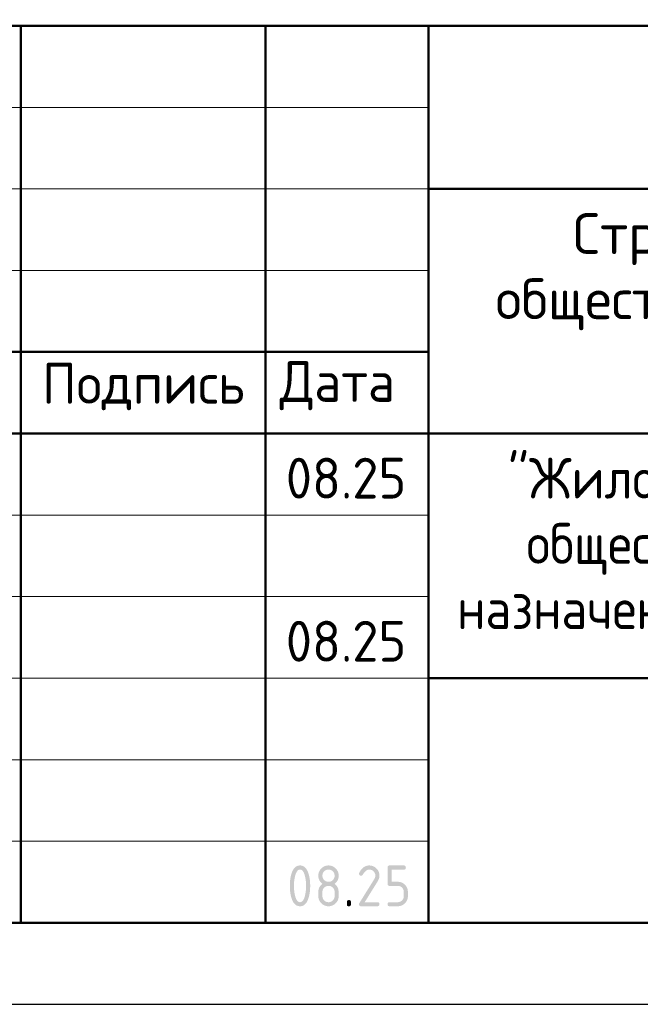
# Model space of a CAD drawing. Header units: millimetres. Extents: x 0 to 59400, y 0 to 42000.
# Tile 7 of 22: x 44392 to 48201, y 0 to 6038. Entities that reach past the tile are written whole.
import ezdxf

# ---------------------------------------------------------------- set-up
doc = ezdxf.new("R2010")
doc.units = ezdxf.units.MM
doc.layers.add('Standard', color=7, linetype='Continuous', lineweight=25)
doc.styles.add('ISOCPEUR', font='txt')

msp = doc.modelspace()

# ---------------------------------------------------------------- hatches: boundary and pattern name
at = {"layer": 'Standard', "linetype": 'Continuous', "lineweight": 25, "transparency": 33554687}
h = msp.add_hatch(color=7, dxfattribs=at)
h.paths.add_polyline_path([(46149.8, 726.3), (46149.8, 734), (46149.4, 741.6), (46149, 749.1), (46148.2, 756.4), (46147.4, 763.7), (46146.1, 770.8), (46144.9, 777.9), (46143.2, 784.8), (46142, 790), (46140.6, 794.5), (46139.1, 799), (46137.6, 802.9), (46136, 806.8), (46134.2, 810), (46132.5, 813.3), (46130.5, 815.9), (46128.6, 818.5), (46126.5, 820.4), (46124.4, 822.4), (46122.2, 823.7), (46119.9, 824.9), (46117.5, 825.6), (46115.1, 826.2), (46112.5, 826.2), (46109.9, 826.2), (46107.5, 825.6), (46105.1, 824.9), (46102.9, 823.6), (46100.6, 822.3), (46098.6, 820.4), (46096.5, 818.4), (46094.6, 815.8), (46092.7, 813.2), (46090.9, 810), (46089.2, 806.7), (46087.6, 802.8), (46086, 798.9), (46084.6, 794.4), (46083.2, 789.8), (46081.9, 784.6), (46080.2, 777.6), (46079, 770.4), (46077.7, 763.3), (46076.8, 756), (46076, 748.7), (46075.6, 741.3), (46075.2, 733.9), (46075.2, 726.3), (46075.2, 718.6), (46075.6, 711.1), (46076, 703.5), (46076.8, 696.2), (46077.6, 688.9), (46078.9, 681.8), (46080.1, 674.7), (46081.8, 667.8), (46083, 662.6), (46084.4, 658.1), (46085.8, 653.5), (46087.4, 649.7), (46089, 645.8), (46090.8, 642.5), (46092.5, 639.3), (46094.4, 636.7), (46096.4, 634.1), (46098.4, 632.2), (46100.5, 630.2), (46102.8, 628.9), (46105, 627.6), (46107.5, 627), (46109.9, 626.3), (46112.5, 626.3), (46115.1, 626.3), (46117.5, 627), (46119.9, 627.6), (46122.2, 628.9), (46124.4, 630.2), (46126.5, 632.2), (46128.6, 634.1), (46130.5, 636.7), (46132.5, 639.3), (46134.2, 642.5), (46136, 645.8), (46137.6, 649.7), (46139.1, 653.5), (46140.6, 658.1), (46142, 662.6), (46143.2, 667.8), (46144.9, 674.7), (46146.1, 681.8), (46147.4, 688.9), (46148.2, 696.2), (46149, 703.5), (46149.4, 711.1), (46149.8, 718.6)])
h.paths.add_polyline_path([(46174.9, 726.3), (46174.9, 720.7), (46174.7, 715.3), (46174.5, 709.9), (46174.2, 704.7), (46173.8, 699.5), (46173.3, 694.5), (46172.8, 689.4), (46172.1, 684.6), (46171.4, 679.8), (46170.6, 675.1), (46169.7, 670.5), (46168.7, 666.1), (46167.7, 661.6), (46166.5, 657.3), (46165.3, 653.1), (46163.9, 649), (46161.9, 643), (46159.6, 637.8), (46157.3, 632.6), (46154.7, 628.1), (46152.1, 623.7), (46149.1, 619.9), (46146.2, 616.2), (46143, 613.2), (46139.8, 610.2), (46136.3, 608), (46132.8, 605.8), (46129, 604.3), (46125.1, 602.8), (46121, 602), (46116.9, 601.3), (46112.5, 601.3), (46108.1, 601.3), (46104, 602), (46099.8, 602.8), (46096, 604.3), (46092.2, 605.7), (46088.7, 608), (46085.2, 610.2), (46082, 613.2), (46078.7, 616.1), (46075.8, 619.9), (46072.9, 623.6), (46070.3, 628), (46067.7, 632.5), (46065.4, 637.7), (46063.1, 642.9), (46061.1, 648.8), (46059.7, 652.9), (46058.5, 657.2), (46057.3, 661.4), (46056.3, 665.9), (46055.2, 670.3), (46054.4, 675), (46053.5, 679.6), (46052.8, 684.5), (46052.2, 689.3), (46051.6, 694.4), (46051.1, 699.4), (46050.8, 704.6), (46050.4, 709.8), (46050.3, 715.3), (46050.1, 720.7), (46050.1, 726.3), (46050.1, 731.9), (46050.3, 737.3), (46050.4, 742.7), (46050.8, 748), (46051.1, 753.2), (46051.6, 758.2), (46052.2, 763.3), (46052.8, 768.1), (46053.5, 772.9), (46054.4, 777.6), (46055.2, 782.2), (46056.3, 786.7), (46057.3, 791.1), (46058.5, 795.4), (46059.7, 799.7), (46061.1, 803.7), (46063.1, 809.7), (46065.4, 814.9), (46067.7, 820.1), (46070.3, 824.5), (46072.9, 829), (46075.8, 832.7), (46078.7, 836.4), (46082, 839.4), (46085.2, 842.4), (46088.7, 844.6), (46092.2, 846.8), (46096, 848.3), (46099.8, 849.8), (46104, 850.5), (46108.1, 851.3), (46112.5, 851.3), (46116.9, 851.3), (46121, 850.5), (46125.1, 849.8), (46129, 848.3), (46132.8, 846.8), (46136.3, 844.6), (46139.8, 842.3), (46143, 839.4), (46146.2, 836.4), (46149.1, 832.6), (46152.1, 828.9), (46154.7, 824.4), (46157.3, 820), (46159.6, 814.7), (46161.9, 809.5), (46163.9, 803.6), (46165.3, 799.5), (46166.5, 795.2), (46167.7, 791), (46168.7, 786.5), (46169.7, 782.1), (46170.6, 777.4), (46171.4, 772.8), (46172.1, 768), (46172.8, 763.1), (46173.3, 758.1), (46173.8, 753.1), (46174.2, 747.9), (46174.5, 742.7), (46174.7, 737.3), (46174.9, 731.9)], flags=16)
h = msp.add_hatch(color=7, dxfattribs=at)
h.paths.add_polyline_path([(46287.3, 626.3), (46291.3, 626.3), (46294.9, 627), (46298.5, 627.7), (46301.8, 629.1), (46305.1, 630.4), (46308.1, 632.5), (46311.1, 634.5), (46313.8, 637.2), (46316.6, 639.9), (46318.6, 643), (46320.6, 646), (46322, 649.3), (46323.3, 652.6), (46324, 656.3), (46324.7, 659.9), (46324.7, 663.8), (46324.7, 688.8), (46324.7, 692.7), (46324, 696.3), (46323.3, 699.9), (46321.9, 703.2), (46320.6, 706.5), (46318.5, 709.5), (46316.5, 712.6), (46313.8, 715.3), (46311, 718.1), (46308, 720.1), (46305, 722.2), (46301.7, 723.6), (46298.4, 724.9), (46294.8, 725.6), (46291.2, 726.3), (46287.3, 726.3), (46283.4, 726.3), (46279.8, 725.6), (46276.2, 724.9), (46272.9, 723.6), (46269.6, 722.2), (46266.6, 720.2), (46263.6, 718.1), (46260.9, 715.4), (46258.1, 712.7), (46256.1, 709.7), (46254.1, 706.6), (46252.7, 703.3), (46251.4, 700), (46250.7, 696.4), (46250, 692.7), (46250, 688.8), (46250, 663.8), (46250, 659.9), (46250.7, 656.3), (46251.4, 652.6), (46252.7, 649.3), (46254.1, 646), (46256.1, 643), (46258.1, 639.9), (46260.9, 637.2), (46263.6, 634.5), (46266.6, 632.5), (46269.6, 630.4), (46272.9, 629.1), (46276.2, 627.7), (46279.8, 627), (46283.4, 626.3)])
h.paths.add_polyline_path([(46287.3, 601.3), (46284.1, 601.3), (46281, 601.6), (46277.9, 601.9), (46274.9, 602.4), (46271.9, 603), (46269, 603.9), (46266.1, 604.7), (46263.4, 605.9), (46260.6, 607), (46258, 608.4), (46255.3, 609.9), (46252.8, 611.6), (46250.3, 613.3), (46247.9, 615.3), (46245.5, 617.3), (46243.2, 619.6), (46240.9, 621.9), (46238.9, 624.2), (46236.9, 626.7), (46235.2, 629.2), (46233.5, 631.7), (46232.1, 634.3), (46230.7, 637), (46229.5, 639.8), (46228.4, 642.5), (46227.5, 645.4), (46226.7, 648.3), (46226.1, 651.3), (46225.5, 654.3), (46225.3, 657.4), (46225, 660.5), (46225, 663.8), (46225, 688.8), (46225, 692.7), (46225.4, 696.4), (46225.8, 700.1), (46226.5, 703.6), (46227.3, 707.1), (46228.5, 710.4), (46229.7, 713.7), (46231.2, 716.8), (46232.8, 719.9), (46234.7, 722.9), (46236.7, 725.8), (46239.1, 728.6), (46241.4, 731.3), (46244.1, 733.9), (46246.9, 736.4), (46250, 738.8), (46246.9, 741.2), (46244.1, 743.7), (46241.4, 746.3), (46239.1, 749), (46236.7, 751.8), (46234.7, 754.7), (46232.8, 757.6), (46231.2, 760.8), (46229.7, 763.9), (46228.5, 767.2), (46227.3, 770.5), (46226.5, 774), (46225.8, 777.5), (46225.4, 781.2), (46225, 784.9), (46225, 788.8), (46225, 792), (46225.3, 795.1), (46225.5, 798.3), (46226.1, 801.3), (46226.7, 804.3), (46227.5, 807.2), (46228.4, 810.1), (46229.5, 812.8), (46230.7, 815.6), (46232.1, 818.2), (46233.5, 820.9), (46235.2, 823.4), (46236.9, 825.9), (46238.9, 828.3), (46240.9, 830.7), (46243.2, 833), (46245.5, 835.3), (46247.9, 837.3), (46250.3, 839.3), (46252.8, 841), (46255.3, 842.7), (46258, 844.1), (46260.6, 845.6), (46263.4, 846.7), (46266.1, 847.9), (46269, 848.7), (46271.9, 849.6), (46274.9, 850.1), (46277.9, 850.7), (46281, 851), (46284.1, 851.3), (46287.3, 851.3), (46290.6, 851.3), (46293.7, 851), (46296.8, 850.7), (46299.8, 850.1), (46302.8, 849.6), (46305.7, 848.7), (46308.6, 847.9), (46311.3, 846.7), (46314.1, 845.6), (46316.7, 844.1), (46319.4, 842.7), (46321.9, 841), (46324.4, 839.3), (46326.8, 837.3), (46329.2, 835.3), (46331.5, 833), (46333.8, 830.7), (46335.8, 828.3), (46337.8, 825.9), (46339.5, 823.4), (46341.2, 820.9), (46342.6, 818.2), (46344, 815.6), (46345.2, 812.8), (46346.3, 810.1), (46347.2, 807.2), (46348, 804.3), (46348.6, 801.3), (46349.2, 798.3), (46349.5, 795.1), (46349.7, 792), (46349.7, 788.8), (46349.7, 784.9), (46349.3, 781.2), (46349, 777.5), (46348.2, 774), (46347.4, 770.5), (46346.2, 767.2), (46345, 763.9), (46343.5, 760.8), (46341.9, 757.6), (46339.9, 754.7), (46338, 751.8), (46335.6, 749), (46333.3, 746.3), (46330.6, 743.7), (46327.8, 741.2), (46324.7, 738.8), (46329.2, 735.4), (46332.9, 731.6), (46336.5, 727.8), (46339.4, 723.6), (46342.2, 719.4), (46344.2, 714.8), (46346.2, 710.2), (46347.4, 705.3), (46347.7, 704), (46348, 702.4), (46348.2, 700.8), (46348.4, 698.9), (46348.7, 697), (46348.8, 694.7), (46349, 692.5), (46349.2, 689.9), (46349.3, 687.3), (46349.4, 684.4), (46349.5, 681.4), (46349.6, 678.2), (46349.7, 674.9), (46349.7, 671.3), (46349.7, 667.7), (46349.7, 663.8), (46349.7, 660.5), (46349.5, 657.4), (46349.2, 654.3), (46348.6, 651.3), (46348, 648.3), (46347.2, 645.4), (46346.3, 642.5), (46345.2, 639.8), (46344, 637), (46342.6, 634.3), (46341.2, 631.7), (46339.5, 629.2), (46337.8, 626.7), (46335.8, 624.2), (46333.8, 621.9), (46331.5, 619.6), (46329.2, 617.3), (46326.8, 615.3), (46324.4, 613.3), (46321.9, 611.6), (46319.4, 609.9), (46316.7, 608.4), (46314.1, 607), (46311.3, 605.9), (46308.6, 604.7), (46305.7, 603.9), (46302.8, 603), (46299.8, 602.4), (46296.8, 601.9), (46293.7, 601.6), (46290.6, 601.3)], flags=16)
h.paths.add_polyline_path([(46287.3, 751.2), (46291.3, 751.2), (46294.9, 751.9), (46298.5, 752.6), (46301.8, 754), (46305.1, 755.3), (46308.1, 757.4), (46311.1, 759.4), (46313.8, 762.1), (46316.6, 764.8), (46318.6, 767.9), (46320.6, 770.9), (46322, 774.2), (46323.3, 777.5), (46324, 781.2), (46324.7, 784.8), (46324.7, 788.7), (46324.7, 792.6), (46324, 796.2), (46323.3, 799.8), (46321.9, 803.1), (46320.6, 806.4), (46318.5, 809.5), (46316.5, 812.5), (46313.8, 815.2), (46311, 818), (46308, 820), (46305, 822.1), (46301.7, 823.5), (46298.4, 824.8), (46294.8, 825.5), (46291.2, 826.2), (46287.3, 826.2), (46283.4, 826.2), (46279.8, 825.5), (46276.2, 824.9), (46272.9, 823.5), (46269.6, 822.1), (46266.6, 820.1), (46263.6, 818), (46260.9, 815.3), (46258.1, 812.6), (46256.1, 809.6), (46254.1, 806.6), (46252.7, 803.2), (46251.4, 799.9), (46250.7, 796.3), (46250, 792.7), (46250, 788.7), (46250, 784.8), (46250.7, 781.2), (46251.4, 777.5), (46252.7, 774.2), (46254.1, 770.9), (46256.1, 767.9), (46258.1, 764.8), (46260.9, 762.1), (46263.6, 759.4), (46266.6, 757.4), (46269.6, 755.3), (46272.9, 754), (46276.2, 752.6), (46279.8, 751.9), (46283.4, 751.2)])
for points in [[(46537.2, 851.3), (46540.4, 851.3), (46543.5, 851), (46546.6, 850.7), (46549.7, 850.1), (46552.7, 849.6), (46555.5, 848.7), (46558.4, 847.9), (46561.2, 846.7), (46563.9, 845.6), (46566.6, 844.2), (46569.2, 842.7), (46571.8, 841), (46574.3, 839.3), (46576.7, 837.3), (46579.1, 835.3), (46581.4, 833), (46583.7, 830.7), (46585.7, 828.3), (46587.6, 825.9), (46589.4, 823.4), (46591.1, 820.9), (46592.5, 818.2), (46593.9, 815.6), (46595.1, 812.8), (46596.2, 810.1), (46597.1, 807.2), (46597.9, 804.3), (46598.5, 801.3), (46599.1, 798.3), (46599.4, 795.2), (46599.6, 792), (46599.6, 788.8), (46599.6, 784.4), (46598.9, 779.9), (46598.2, 775.4), (46596.8, 770.9), (46595.4, 766.4), (46593.2, 761.9), (46591.1, 757.4), (46588.3, 752.8), (46509.5, 626.3), (46587.1, 626.3), (46588.7, 626.3), (46590.1, 626.1), (46591.4, 625.9), (46592.6, 625.6), (46593.8, 625.2), (46594.8, 624.6), (46595.7, 624), (46596.5, 623.2), (46597.3, 622.4), (46597.9, 621.4), (46598.5, 620.5), (46598.9, 619.3), (46599.2, 618.1), (46599.4, 616.7), (46599.6, 615.4), (46599.6, 613.8), (46599.6, 612.2), (46599.4, 610.9), (46599.2, 609.5), (46598.9, 608.3), (46598.5, 607.2), (46597.9, 606.2), (46597.3, 605.2), (46596.5, 604.4), (46595.7, 603.6), (46594.8, 603), (46593.8, 602.5), (46592.6, 602.1), (46591.4, 601.7), (46590.1, 601.5), (46588.7, 601.3), (46587.1, 601.3), (46487.2, 601.3), (46485.6, 601.3), (46484.2, 601.5), (46482.9, 601.7), (46481.7, 602.1), (46480.5, 602.5), (46479.6, 603), (46478.6, 603.6), (46477.8, 604.4), (46477, 605.2), (46476.4, 606.2), (46475.9, 607.1), (46475.5, 608.3), (46475.1, 609.5), (46474.9, 610.9), (46474.7, 612.2), (46474.7, 613.8), (46474.7, 615.7), (46475.2, 617.5), (46475.7, 619.3), (46476.8, 621), (46568.4, 768.1), (46570, 770.6), (46571.1, 773.2), (46572.3, 775.7), (46573.1, 778.3), (46573.9, 780.9), (46574.3, 783.5), (46574.6, 786.1), (46574.6, 788.7), (46574.6, 792.6), (46574, 796.2), (46573.3, 799.8), (46571.9, 803.1), (46570.5, 806.4), (46568.5, 809.5), (46566.4, 812.5), (46563.7, 815.3), (46560.9, 818), (46557.9, 820.1), (46554.9, 822.1), (46551.5, 823.5), (46548.2, 824.9), (46544.6, 825.6), (46541, 826.2), (46537.2, 826.2), (46534.5, 826.2), (46531.9, 825.8), (46529.3, 825.3), (46526.8, 824.3), (46524.2, 823.3), (46521.7, 821.8), (46519.2, 820.3), (46516.8, 818.4), (46514.3, 816.4), (46511.9, 814), (46509.5, 811.5), (46507.2, 808.6), (46504.8, 805.6), (46502.5, 802.2), (46500.2, 798.7), (46498, 794.8), (46497.1, 793.3), (46496, 792.2), (46494.9, 791), (46493.6, 790.3), (46492.2, 789.5), (46490.6, 789.1), (46489, 788.8), (46487.2, 788.8), (46485.6, 788.8), (46484.2, 789), (46482.9, 789.1), (46481.7, 789.5), (46480.5, 789.9), (46479.6, 790.5), (46478.6, 791.1), (46477.8, 791.9), (46477, 792.7), (46476.4, 793.6), (46475.9, 794.6), (46475.5, 795.8), (46475.1, 797), (46474.9, 798.3), (46474.7, 799.7), (46474.7, 801.2), (46474.7, 802.7), (46475, 803.9), (46475.3, 805.2), (46475.8, 806.4), (46478.7, 812), (46481.9, 816.9), (46485, 821.8), (46488.4, 826), (46491.8, 830.2), (46495.4, 833.7), (46499, 837.2), (46502.8, 840.1), (46506.6, 842.9), (46510.7, 845), (46514.8, 847.1), (46519.1, 848.5), (46523.4, 849.9), (46527.9, 850.6), (46532.4, 851.3)], [(46649.6, 738.8), (46649.6, 838.8), (46649.6, 840.4), (46649.8, 841.7), (46650, 843.1), (46650.4, 844.3), (46650.8, 845.4), (46651.3, 846.4), (46651.9, 847.4), (46652.7, 848.2), (46653.5, 848.9), (46654.5, 849.5), (46655.4, 850.1), (46656.6, 850.5), (46657.8, 850.9), (46659.1, 851.1), (46660.5, 851.3), (46662.1, 851.3), (46749.3, 851.3), (46750.9, 851.3), (46752.2, 851.1), (46753.6, 850.9), (46754.8, 850.5), (46756, 850.1), (46756.9, 849.5), (46757.9, 848.9), (46758.7, 848.2), (46759.5, 847.4), (46760.1, 846.4), (46760.6, 845.4), (46761, 844.2), (46761.4, 843.1), (46761.6, 841.7), (46761.8, 840.3), (46761.8, 838.8), (46761.8, 837.2), (46761.6, 835.8), (46761.4, 834.5), (46761, 833.3), (46760.6, 832.1), (46760.1, 831.1), (46759.5, 830.2), (46758.7, 829.4), (46757.9, 828.6), (46756.9, 828), (46756, 827.4), (46754.8, 827), (46753.6, 826.6), (46752.2, 826.4), (46750.9, 826.2), (46749.3, 826.2), (46674.6, 826.2), (46674.6, 751.3), (46712, 751.3), (46715.3, 751.3), (46718.4, 751), (46721.5, 750.8), (46724.5, 750.2), (46727.5, 749.6), (46730.4, 748.8), (46733.2, 747.9), (46736, 746.7), (46738.8, 745.6), (46741.4, 744.2), (46744, 742.7), (46746.5, 741), (46749.1, 739.3), (46751.5, 737.3), (46753.9, 735.3), (46756.1, 733), (46758.4, 730.7), (46760.4, 728.2), (46762.4, 725.8), (46764.1, 723.3), (46765.8, 720.8), (46767.2, 718.1), (46768.7, 715.5), (46769.8, 712.7), (46770.9, 710), (46771.8, 707.1), (46772.7, 704.2), (46773.2, 701.2), (46773.8, 698.2), (46774.1, 695.1), (46774.4, 692), (46774.4, 688.8), (46774.4, 663.8), (46774.4, 660.6), (46774.1, 657.4), (46773.8, 654.3), (46773.2, 651.3), (46772.6, 648.3), (46771.8, 645.4), (46770.9, 642.5), (46769.8, 639.8), (46768.6, 637), (46767.2, 634.4), (46765.8, 631.7), (46764.1, 629.2), (46762.3, 626.7), (46760.3, 624.3), (46758.3, 621.9), (46756, 619.6), (46753.7, 617.3), (46751.3, 615.3), (46748.9, 613.3), (46746.4, 611.6), (46743.9, 609.9), (46741.2, 608.4), (46738.6, 607), (46735.8, 605.9), (46733.1, 604.7), (46730.2, 603.9), (46727.4, 603), (46724.4, 602.4), (46721.4, 601.9), (46718.3, 601.6), (46715.2, 601.3), (46712, 601.3), (46662.1, 601.3), (46660.5, 601.3), (46659.1, 601.5), (46657.8, 601.7), (46656.6, 602.1), (46655.4, 602.5), (46654.5, 603), (46653.5, 603.6), (46652.7, 604.4), (46651.9, 605.2), (46651.3, 606.2), (46650.8, 607.2), (46650.4, 608.3), (46650, 609.5), (46649.8, 610.9), (46649.6, 612.2), (46649.6, 613.8), (46649.6, 615.4), (46649.8, 616.7), (46650, 618.1), (46650.4, 619.3), (46650.8, 620.5), (46651.3, 621.4), (46651.9, 622.4), (46652.7, 623.2), (46653.5, 624), (46654.5, 624.6), (46655.4, 625.2), (46656.6, 625.6), (46657.8, 625.9), (46659.1, 626.1), (46660.5, 626.3), (46662.1, 626.3), (46711.9, 626.3), (46715.8, 626.3), (46719.5, 627), (46723.1, 627.7), (46726.4, 629.1), (46729.7, 630.4), (46732.7, 632.5), (46735.7, 634.5), (46738.5, 637.2), (46741.2, 639.9), (46743.2, 643), (46745.2, 646), (46746.6, 649.3), (46748, 652.6), (46748.6, 656.3), (46749.3, 659.9), (46749.3, 663.8), (46749.3, 688.8), (46749.3, 692.7), (46748.6, 696.3), (46747.9, 699.9), (46746.6, 703.2), (46745.2, 706.5), (46743.2, 709.5), (46741.1, 712.6), (46738.4, 715.3), (46735.6, 718), (46732.6, 720.1), (46729.6, 722.2), (46726.3, 723.5), (46723, 724.9), (46719.4, 725.6), (46715.8, 726.3), (46711.9, 726.3), (46662.1, 726.3), (46660.5, 726.3), (46659.1, 726.5), (46657.8, 726.7), (46656.6, 727.1), (46655.4, 727.5), (46654.5, 728), (46653.5, 728.6), (46652.7, 729.4), (46651.9, 730.2), (46651.3, 731.2), (46650.8, 732.1), (46650.4, 733.3), (46650, 734.5), (46649.8, 735.9), (46649.6, 737.2)], [(46399.8, 626.3), (46399.8, 627.9), (46400, 629.3), (46400.2, 630.6), (46400.6, 631.8), (46401, 633), (46401.6, 634), (46402.2, 634.9), (46403, 635.7), (46403.7, 636.5), (46404.7, 637.1), (46405.7, 637.7), (46406.9, 638.1), (46408, 638.5), (46409.4, 638.7), (46410.8, 638.9), (46412.3, 638.9), (46413.9, 638.9), (46415.3, 638.7), (46416.7, 638.5), (46417.8, 638.1), (46419, 637.7), (46420, 637.1), (46421, 636.5), (46421.7, 635.7), (46422.5, 634.9), (46423.1, 634), (46423.7, 633), (46424.1, 631.8), (46424.5, 630.6), (46424.7, 629.3), (46424.9, 627.9), (46424.9, 626.3), (46424.9, 613.8), (46424.9, 612.2), (46424.7, 610.9), (46424.5, 609.5), (46424.1, 608.3), (46423.7, 607.2), (46423.1, 606.2), (46422.5, 605.2), (46421.7, 604.4), (46421, 603.6), (46420, 603), (46419, 602.5), (46417.8, 602.1), (46416.7, 601.7), (46415.3, 601.5), (46413.9, 601.3), (46412.3, 601.3), (46410.8, 601.3), (46409.4, 601.5), (46408, 601.7), (46406.9, 602.1), (46405.7, 602.5), (46404.7, 603), (46403.7, 603.6), (46403, 604.4), (46402.2, 605.2), (46401.6, 606.2), (46401, 607.2), (46400.6, 608.3), (46400.2, 609.5), (46400, 610.9), (46399.8, 612.2), (46399.8, 613.8)]]:
    msp.add_hatch(color=7, dxfattribs=at).paths.add_polyline_path(points, flags=16)

# ---------------------------------------------------------------- linework, layer by layer
at = {"layer": 'Standard', "color": 7, "linetype": 'Continuous', "lineweight": 50, "transparency": 33554687}
for p, q in [((40400, 6000), (58900, 6000)), ((44400, 500), (44400, 6000)), ((45900, 500), (45900, 6000)), ((46900, 500), (46900, 6000)), ((46900, 5000), (58900, 5000)), ((40400, 4000), (46900, 4000)), ((40400, 4000), (46900, 4000)), ((40400, 3500), (46900, 3500)), ((40400, 3500), (46900, 3500)), ((46900, 3500), (58900, 3500)), ((46900, 2000), (58900, 2000))]:
    msp.add_line(p, q, dxfattribs=at)
at = {"layer": 'Standard', "color": 7, "linetype": 'Continuous', "lineweight": 13, "transparency": 33554687}
for p, q in [((40400, 5500), (46900, 5500)), ((40400, 5000), (46900, 5000)), ((40400, 4500), (46900, 4500)), ((40400, 3000), (46900, 3000)), ((40400, 2500), (46900, 2500)), ((40400, 2500), (46900, 2500)), ((40400, 2000), (46900, 2000)), ((40400, 2000), (46900, 2000)), ((40400, 1500), (46900, 1500)), ((40400, 1000), (46900, 1000))]:
    msp.add_line(p, q, dxfattribs=at)
at = {"layer": 'Standard', "color": 7, "linetype": 'Continuous', "lineweight": 25, "transparency": 33554687}
msp.add_line((40400, 500), (58900, 500), dxfattribs=at)
msp.add_line((40400, 500), (58900, 500), dxfattribs=at)
msp.add_line((40400, 500), (58900, 500), dxfattribs=at)
msp.add_lwpolyline([(0, 0), (59400, 0), (59400, 42000), (0, 42000), (0, 0)], close=True, dxfattribs=at)
at = {"layer": 'Standard', "color": 7, "linetype": 'Continuous', "lineweight": 50, "transparency": 33554687}
msp.add_lwpolyline([(2000, 41500), (58900, 41500), (58900, 500), (2000, 500), (2000, 41500)], close=True, dxfattribs=at)
at = {"layer": 'Standard', "color": 7, "linetype": 'Continuous', "lineweight": 13, "transparency": 33554687}
for points in [[(58900, 41500), (37400, 41500), (37400, 6000), (58900, 6000), (58900, 41500)], [(58900, 500), (40400, 500), (40400, 6000), (58900, 6000), (58900, 500)], [(58900, 6000), (40400, 6000), (40400, 500), (58900, 500), (58900, 6000)]]:
    msp.add_lwpolyline(points, dxfattribs=at)
at = {"layer": 'Standard', "color": 7, "linetype": 'Continuous', "lineweight": 25, "transparency": 33554687}
msp.add_lwpolyline([(58900, 6000), (40400, 6000), (40400, 500), (58900, 500), (58900, 6000)], dxfattribs=at)

# ---------------------------------------------------------------- texts
at = {"layer": 'Standard', "color": 7, "linetype": 'Continuous', "lineweight": 25, "transparency": 33554687, "char_height": 250, "attachment_point": 7, "style": 'ISOCPEUR'}
for s, insert, width in [('\\W0.99;Строительство жилого комплекса со встроенными помещениями', (47787.5, 4533.3), 10343.943), ('\\W0.99;общественно-делового, коммерческого назначения и поликлиническим', (47312.5, 4133.3), 11292.266), ('\\W0.96;Подпись', (44529.4, 3642.8), 1344.294), ('\\W0.94;Дата', (45987.7, 3642.8), 967.736), ('\\W0.90;"Жилой дом со встроенными помещениями', (47388.6, 3033.3), 6132.499), ('\\W0.94;08.25', (46025.1, 3101.3), 891.672), ('\\W0.90;общественно-делового и коммерческого', (47502.3, 2633.3), 5904.552), ('\\W0.90;назначения на первом этаже здания" поз. 2.1', (47076.1, 2233.3), 6756.084), ('\\W0.94;08.25', (46025.1, 2101.3), 891.672)]:
    msp.add_mtext(s, dxfattribs=dict(at, insert=insert, width=width))

doc.saveas('drawing.dxf')
